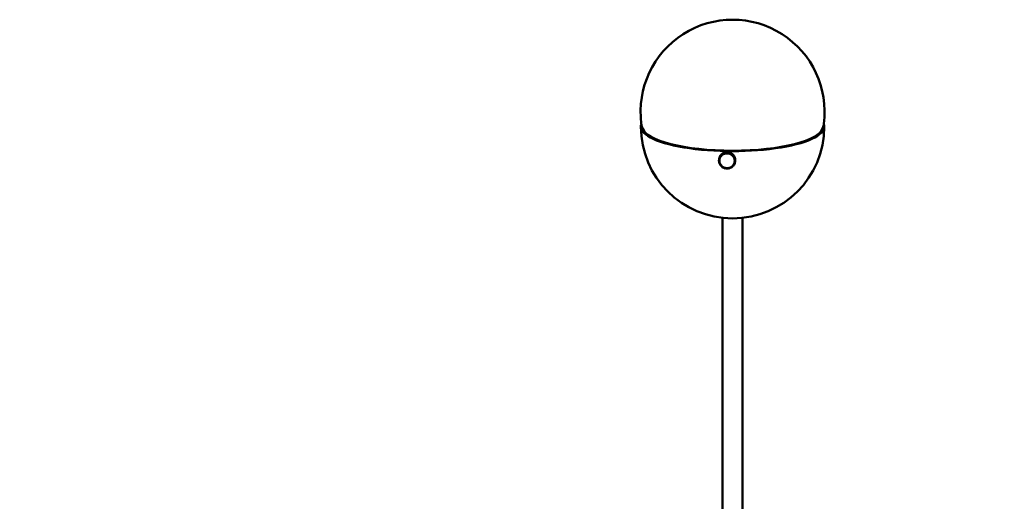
# Model space of a CAD drawing. Header units: millimetres. Extents: x 584 to 3241, y 318 to 2270.
# Tile 11 of 21: x 644 to 1286, y 1956 to 2270. Entities that reach past the tile are written whole.
import ezdxf

# ---------------------------------------------------------------- set-up
doc = ezdxf.new("R2010")
doc.units = ezdxf.units.MM
doc.header["$LTSCALE"] = 12
doc.layers.add('Widoczne (ISO)', color=7, linetype='Continuous', lineweight=50)
doc.layers.add('Wymiar (ISO)', color=7, linetype='Continuous', lineweight=18)
doc.styles.add('Tekst notatki (ISO)', font='tahoma.ttf')
doc.dimstyles.new('Domyślne (ISO)', dxfattribs={"dimscale": 12, "dimtxt": 3, "dimasz": 3, "dimexe": 3.175, "dimexo": 0, "dimgap": 0.762, "dimtad": 1, "dimdec": 1, "dimlfac": 0.03937, "dimrnd": 1e-08, "dimzin": 0, "dimdsep": 46, "dimtxsty": 'Tekst notatki (ISO)', "dimblk": 'Filled-1', "dimcen": 0.09, "dimdle": 10, "dimse1": 1, "dimse2": 1, "dimclrd": 256, "dimclre": 256, "dimclrt": 256, "dimadec": 0, "dimazin": 0, "dimtfac": 1, "dimtmove": 0, "dimatfit": 3, "dimfxl": 1, "dimtolj": 1, "dimlwd": 15, "dimlwe": 15, "dimarcsym": 0})

# ---------------------------------------------------------------- blocks, each defined once
blk = doc.blocks.new('Filled-1')
at = {"color": 0}
for p, q in [((0, 0), (-1, 0.25)), ((-1, 0.25), (-1, -0.25)), ((-1, 0), (0, 0)), ((-1, -0.25), (0, 0))]:
    blk.add_line(p, q, dxfattribs=at)
at = {"color": 0, "flags": 128}
blk.add_lwpolyline([(-1, -0.25), (0, 0), (-1, 0.25), (-1, -0.25)], dxfattribs=at)
at = {"color": 0}
blk.add_solid([(-1, -0.25), (0, 0), (-1, 0.25), (-1, -0.25)], dxfattribs=at)
blk = doc.blocks.new('*D5')
at = {"layer": 'Defpoints', "color": 0, "transparency": 16777216}
for p in [(1108.53, 2269.8), (1907.85, 2269.8), (643.9, 1346.13)]:
    blk.add_point(p, dxfattribs=at)
at = {"layer": 'Wymiar (ISO)', "lineweight": 15, "transparency": 16777216}
blk.add_line((1907.85, 1382.13), (1907.85, 2233.8), dxfattribs=at)
at = {"layer": 'Wymiar (ISO)', "lineweight": 15, "transparency": 16777216, "xscale": 36, "yscale": 36, "zscale": 36}
for p, rotation in [((1907.85, 2269.8), 90), ((1907.85, 1346.13), 270)]:
    blk.add_blockref('Filled-1', p, dxfattribs=dict(at, rotation=rotation))
at = {"layer": 'Wymiar (ISO)', "lineweight": 18, "transparency": 16777216, "insert": (1800.51, 1720.45), "char_height": 36, "attachment_point": 1, "rotation": 90, "style": 'Tekst notatki (ISO)'}
blk.add_mtext('\\A1;36.4\\P924 mm', dxfattribs=at)

msp = doc.modelspace()

# ---------------------------------------------------------------- linework, layer by layer
at = {"layer": 'Widoczne (ISO)'}
for p, q in [((1051.27, 2196.66), (1050.14, 2198.73)), ((1165.8, 2196.66), (1166.93, 2198.73)), ((1101.11, 2181.91), (1100.79, 2181.54)), ((1100.99, 2181.38), (1101.11, 2181.91)), ((1101.14, 2181.94), (1101.02, 2181.41)), ((1101.13, 2181.89), (1101.11, 2181.91)), ((1101.49, 2182.28), (1101.14, 2181.94)), ((1101.38, 2181.75), (1101.49, 2182.28)), ((1101.53, 2182.31), (1101.41, 2181.78)), ((1101.41, 2181.78), (1101.8, 2182.07)), ((1101.52, 2182.25), (1101.49, 2182.28)), ((1101.92, 2182.61), (1101.53, 2182.31)), ((1101.76, 2181.74), (1101.96, 2181.88)), ((1101.8, 2182.07), (1101.92, 2182.61)), ((1101.96, 2181.88), (1101.8, 2182.07)), ((1101.96, 2182.63), (1101.84, 2182.1)), ((1101.84, 2182.1), (1102.26, 2182.36)), ((1101.98, 2181.9), (1101.84, 2182.1)), ((1101.95, 2182.57), (1101.92, 2182.61)), ((1102.38, 2182.89), (1101.96, 2182.63)), ((1101.96, 2181.88), (1101.96, 2181.92)), ((1101.98, 2181.9), (1102.19, 2182.02)), ((1102.19, 2182.02), (1102.4, 2182.15)), ((1102.26, 2182.36), (1102.38, 2182.89)), ((1102.4, 2182.15), (1102.26, 2182.36)), ((1102.42, 2182.91), (1102.3, 2182.38)), ((1102.3, 2182.38), (1102.75, 2182.59)), ((1102.42, 2182.16), (1102.3, 2182.38)), ((1102.41, 2182.85), (1102.38, 2182.89)), ((1102.4, 2182.15), (1102.4, 2182.19)), ((1102.87, 2183.12), (1102.42, 2182.91)), ((1102.42, 2182.16), (1102.64, 2182.27)), ((1102.64, 2182.27), (1102.86, 2182.37)), ((1102.75, 2182.59), (1102.87, 2183.12)), ((1102.86, 2182.37), (1102.75, 2182.59)), ((1102.91, 2183.14), (1102.79, 2182.61)), ((1102.79, 2182.61), (1103.26, 2182.78)), ((1102.88, 2182.38), (1102.79, 2182.61)), ((1102.86, 2182.37), (1102.87, 2182.42)), ((1102.9, 2183.07), (1102.87, 2183.12)), ((1102.88, 2182.38), (1103.12, 2182.47)), ((1103.38, 2183.31), (1102.91, 2183.14)), ((1103.12, 2182.47), (1103.35, 2182.55)), ((1103.26, 2182.78), (1103.38, 2183.31)), ((1103.35, 2182.55), (1103.26, 2182.78)), ((1103.43, 2183.32), (1103.31, 2182.79)), ((1103.31, 2182.79), (1103.79, 2182.91)), ((1103.37, 2182.56), (1103.31, 2182.79)), ((1103.35, 2182.55), (1103.36, 2182.6)), ((1103.37, 2182.56), (1103.61, 2182.61)), ((1103.41, 2183.24), (1103.38, 2183.31)), ((1103.91, 2183.44), (1103.43, 2183.32)), ((1103.61, 2182.61), (1103.86, 2182.67)), ((1103.79, 2182.91), (1103.91, 2183.44)), ((1103.86, 2182.67), (1103.79, 2182.91)), ((1103.96, 2183.45), (1103.84, 2182.92)), ((1103.84, 2182.92), (1104.33, 2182.98)), ((1103.88, 2182.68), (1103.84, 2182.92)), ((1103.86, 2182.67), (1103.87, 2182.74)), ((1103.88, 2182.68), (1104.13, 2182.71)), ((1103.93, 2183.34), (1103.91, 2183.44)), ((1104.45, 2183.51), (1103.96, 2183.45)), ((1104.13, 2182.71), (1104.37, 2182.74)), ((1104.33, 2182.98), (1104.45, 2183.51)), ((1104.37, 2182.74), (1104.33, 2182.98)), ((1104.37, 2182.74), (1104.39, 2182.83)), ((1104.5, 2183.52), (1104.38, 2182.99)), ((1104.38, 2182.99), (1104.88, 2183)), ((1104.4, 2182.75), (1104.38, 2182.99)), ((1104.4, 2182.75), (1104.64, 2182.75)), ((1104.47, 2183.39), (1104.45, 2183.51)), ((1105, 2183.54), (1104.5, 2183.52)), ((1104.64, 2182.75), (1104.89, 2182.76)), ((1104.88, 2183), (1105, 2183.54)), ((1104.89, 2182.76), (1104.88, 2183)), ((1104.89, 2182.76), (1104.93, 2182.91)), ((1104.92, 2182.76), (1104.93, 2183)), ((1104.92, 2182.76), (1105.17, 2182.75)), ((1105.05, 2183.53), (1104.93, 2183)), ((1104.93, 2183), (1105.43, 2182.97)), ((1105.01, 2183.35), (1105, 2183.54)), ((1105.55, 2183.5), (1105.05, 2183.53)), ((1105.17, 2182.75), (1105.42, 2182.73)), ((1105.42, 2182.73), (1105.53, 2183.26)), ((1105.42, 2182.73), (1105.43, 2182.97)), ((1105.43, 2182.97), (1105.55, 2183.5)), ((1105.44, 2182.73), (1105.48, 2182.96)), ((1105.44, 2182.73), (1105.69, 2182.68)), ((1105.6, 2183.5), (1105.48, 2182.96)), ((1105.48, 2182.96), (1105.97, 2182.88)), ((1105.53, 2183.26), (1105.55, 2183.5)), ((1106.09, 2183.41), (1105.6, 2183.5)), ((1105.69, 2182.68), (1105.93, 2182.64)), ((1105.93, 2182.64), (1106.05, 2183.17)), ((1105.93, 2182.64), (1105.97, 2182.88)), ((1106.07, 2183.17), (1105.96, 2182.64)), ((1105.96, 2182.64), (1106.02, 2182.87)), ((1105.96, 2182.64), (1106.2, 2182.57)), ((1105.97, 2182.88), (1106.09, 2183.41)), ((1106.14, 2183.4), (1106.02, 2182.87)), ((1106.02, 2182.87), (1106.5, 2182.74)), ((1106.05, 2183.17), (1106.09, 2183.41)), ((1106.07, 2183.17), (1106.14, 2183.4)), ((1106.62, 2183.27), (1106.14, 2183.4)), ((1106.2, 2182.57), (1106.44, 2182.5)), ((1106.44, 2182.5), (1106.5, 2182.74)), ((1106.58, 2183.03), (1106.46, 2182.5)), ((1106.46, 2182.5), (1106.55, 2182.72)), ((1106.46, 2182.5), (1106.69, 2182.41)), ((1106.5, 2182.74), (1106.62, 2183.27)), ((1106.67, 2183.25), (1106.55, 2182.72)), ((1106.55, 2182.72), (1107.02, 2182.54)), ((1106.58, 2183.03), (1106.67, 2183.25)), ((1107.13, 2183.07), (1106.67, 2183.25)), ((1106.69, 2182.41), (1106.93, 2182.32)), ((1106.93, 2182.32), (1107.02, 2182.54)), ((1106.95, 2182.31), (1107.06, 2182.52)), ((1106.98, 2182.45), (1106.95, 2182.31)), ((1106.95, 2182.31), (1107.17, 2182.19)), ((1107.02, 2182.54), (1107.13, 2183.07)), ((1107.18, 2183.05), (1107.06, 2182.52)), ((1107.06, 2182.52), (1107.51, 2182.29)), ((1107.09, 2182.89), (1107.18, 2183.05)), ((1107.17, 2182.19), (1107.39, 2182.08)), ((1107.63, 2182.82), (1107.18, 2183.05)), ((1107.39, 2182.08), (1107.51, 2182.29)), ((1107.41, 2182.07), (1107.55, 2182.27)), ((1107.43, 2182.15), (1107.41, 2182.07)), ((1107.41, 2182.07), (1107.62, 2181.93)), ((1107.51, 2182.29), (1107.63, 2182.82)), ((1107.67, 2182.8), (1107.55, 2182.27)), ((1107.55, 2182.27), (1107.97, 2182)), ((1107.6, 2182.69), (1107.67, 2182.8)), ((1107.62, 2181.93), (1107.83, 2181.8)), ((1108.09, 2182.53), (1107.67, 2182.8)), ((1107.83, 2181.8), (1107.97, 2182)), ((1107.85, 2181.78), (1108.01, 2181.97)), ((1107.87, 2181.85), (1107.85, 2181.78)), ((1107.97, 2182), (1108.09, 2182.53)), ((1108.13, 2182.5), (1108.01, 2181.97)), ((1108.01, 2181.97), (1108.4, 2181.66)), ((1108.06, 2182.43), (1108.13, 2182.5)), ((1108.51, 2182.19), (1108.13, 2182.5)), ((1108.4, 2181.66), (1108.51, 2182.19)), ((1108.55, 2182.16), (1108.43, 2181.63)), ((1108.5, 2182.11), (1108.55, 2182.16)), ((1108.9, 2181.81), (1108.55, 2182.16)), ((1099.65, 2178.05), (1099.68, 2178.53)), ((1099.9, 2178.03), (1099.65, 2178.05)), ((1099.65, 2178), (1099.66, 2178.05)), ((1099.9, 2178.01), (1099.65, 2178)), ((1099.68, 2177.52), (1099.65, 2178)), ((1099.68, 2178.53), (1099.69, 2178.58)), ((1099.93, 2178.51), (1099.68, 2178.53)), ((1099.93, 2177.53), (1099.68, 2177.52)), ((1099.68, 2177.47), (1099.69, 2177.52)), ((1099.93, 2177.51), (1099.68, 2177.47)), ((1099.76, 2176.99), (1099.68, 2177.47)), ((1099.69, 2178.58), (1099.76, 2179.05)), ((1099.93, 2178.54), (1099.69, 2178.58)), ((1099.76, 2179.05), (1099.88, 2179.59)), ((1100.01, 2179.01), (1099.76, 2179.05)), ((1100.01, 2177.03), (1099.76, 2176.99)), ((1099.89, 2179.63), (1099.77, 2179.1)), ((1099.77, 2179.1), (1099.9, 2179.56)), ((1100.02, 2179.03), (1099.77, 2179.1)), ((1100.01, 2177.01), (1099.77, 2176.95)), ((1099.77, 2176.95), (1099.78, 2177)), ((1099.9, 2176.48), (1099.77, 2176.95)), ((1099.88, 2179.59), (1099.88, 2179.59)), ((1100.02, 2180.1), (1099.89, 2179.63)), ((1099.9, 2179.56), (1100.02, 2180.1)), ((1100.15, 2179.5), (1099.9, 2179.56)), ((1099.9, 2178.03), (1099.92, 2178.27)), ((1099.91, 2178.06), (1099.9, 2178.03)), ((1099.9, 2178.01), (1099.91, 2178.04)), ((1099.92, 2177.77), (1099.9, 2178.01)), ((1100.14, 2176.54), (1099.9, 2176.48)), ((1100.04, 2180.14), (1099.92, 2179.61)), ((1099.92, 2179.61), (1100.1, 2180.06)), ((1100.15, 2179.52), (1099.92, 2179.61)), ((1099.92, 2178.27), (1099.93, 2178.51)), ((1099.93, 2177.53), (1099.92, 2177.77)), ((1100.15, 2176.52), (1099.92, 2176.43)), ((1099.92, 2176.43), (1099.93, 2176.49)), ((1100.09, 2175.98), (1099.92, 2176.43)), ((1099.93, 2178.54), (1099.97, 2178.77)), ((1099.95, 2178.6), (1099.93, 2178.54)), ((1099.93, 2178.51), (1099.94, 2178.57)), ((1099.93, 2177.55), (1099.93, 2177.53)), ((1099.93, 2177.51), (1099.93, 2177.52)), ((1099.97, 2177.27), (1099.93, 2177.51)), ((1099.97, 2178.77), (1100.01, 2179.01)), ((1100.01, 2177.03), (1099.97, 2177.27)), ((1100.01, 2179.01), (1100.02, 2179.03)), ((1100.01, 2177.04), (1100.01, 2177.03)), ((1100.01, 2177.01), (1100.02, 2177.02)), ((1100.08, 2176.77), (1100.01, 2177.01)), ((1100.03, 2180.1), (1100.02, 2180.1)), ((1100.02, 2179.03), (1100.08, 2179.27)), ((1100.02, 2179.02), (1100.05, 2179.14)), ((1100.22, 2180.59), (1100.04, 2180.14)), ((1100.08, 2179.27), (1100.15, 2179.5)), ((1100.14, 2176.54), (1100.08, 2176.77)), ((1100.33, 2176.06), (1100.09, 2175.98)), ((1100.1, 2180.06), (1100.22, 2180.59)), ((1100.33, 2179.97), (1100.1, 2180.06)), ((1100.34, 2176.04), (1100.11, 2175.94)), ((1100.11, 2175.94), (1100.13, 2175.99)), ((1100.34, 2175.5), (1100.11, 2175.94)), ((1100.24, 2180.63), (1100.12, 2180.1)), ((1100.12, 2180.1), (1100.35, 2180.53)), ((1100.34, 2179.99), (1100.12, 2180.1)), ((1100.14, 2176.55), (1100.14, 2176.54)), ((1100.15, 2179.52), (1100.24, 2179.74)), ((1100.15, 2179.5), (1100.15, 2179.52)), ((1100.15, 2176.52), (1100.15, 2176.53)), ((1100.24, 2176.29), (1100.15, 2176.52)), ((1100.23, 2180.59), (1100.22, 2180.59)), ((1100.46, 2181.06), (1100.24, 2180.63)), ((1100.24, 2179.74), (1100.33, 2179.97)), ((1100.33, 2176.06), (1100.24, 2176.29)), ((1100.33, 2179.97), (1100.34, 2179.99)), ((1100.33, 2176.07), (1100.33, 2176.06)), ((1100.34, 2179.99), (1100.46, 2180.2)), ((1100.34, 2176.04), (1100.34, 2176.05)), ((1100.45, 2175.82), (1100.34, 2176.04)), ((1100.56, 2175.61), (1100.34, 2175.5)), ((1100.35, 2180.53), (1100.46, 2181.06)), ((1100.57, 2180.41), (1100.35, 2180.53)), ((1100.49, 2181.1), (1100.37, 2180.57)), ((1100.37, 2180.57), (1100.64, 2180.97)), ((1100.58, 2180.43), (1100.37, 2180.57)), ((1100.58, 2175.59), (1100.37, 2175.46)), ((1100.37, 2175.46), (1100.38, 2175.52)), ((1100.64, 2175.05), (1100.37, 2175.46)), ((1100.56, 2175.61), (1100.45, 2175.82)), ((1100.48, 2181.05), (1100.46, 2181.06)), ((1100.46, 2180.2), (1100.57, 2180.41)), ((1100.76, 2181.5), (1100.49, 2181.1)), ((1100.57, 2175.62), (1100.56, 2175.61)), ((1100.57, 2180.41), (1100.57, 2180.44)), ((1100.58, 2180.43), (1100.72, 2180.63)), ((1100.58, 2175.59), (1100.58, 2175.6)), ((1100.71, 2175.38), (1100.58, 2175.59)), ((1100.64, 2180.97), (1100.76, 2181.5)), ((1100.85, 2180.83), (1100.64, 2180.97)), ((1100.79, 2181.54), (1100.67, 2181.01)), ((1100.67, 2181.01), (1100.99, 2181.38)), ((1100.87, 2180.85), (1100.67, 2181.01)), ((1100.72, 2180.63), (1100.85, 2180.83)), ((1100.78, 2181.49), (1100.76, 2181.5)), ((1100.85, 2180.83), (1100.86, 2180.86)), ((1100.87, 2180.85), (1101.02, 2181.04)), ((1101.18, 2181.22), (1100.99, 2181.38)), ((1101.02, 2181.41), (1101.38, 2181.75)), ((1101.2, 2181.24), (1101.02, 2181.41)), ((1101.02, 2181.04), (1101.18, 2181.22)), ((1101.18, 2181.22), (1101.19, 2181.25)), ((1101.2, 2181.24), (1101.37, 2181.4)), ((1101.37, 2181.4), (1101.55, 2181.57)), ((1101.55, 2181.57), (1101.38, 2181.75)), ((1101.57, 2181.59), (1101.41, 2181.78)), ((1101.55, 2181.57), (1101.56, 2181.6)), ((1101.57, 2181.59), (1101.76, 2181.74)), ((1107.85, 2181.78), (1108.05, 2181.63)), ((1108.05, 2181.63), (1108.24, 2181.47)), ((1108.24, 2181.47), (1108.4, 2181.66)), ((1108.26, 2181.46), (1108.43, 2181.63)), ((1108.27, 2181.51), (1108.26, 2181.46)), ((1108.26, 2181.46), (1108.43, 2181.29)), ((1108.43, 2181.63), (1108.79, 2181.28)), ((1108.43, 2181.29), (1108.61, 2181.11)), ((1108.61, 2181.11), (1108.79, 2181.28)), ((1108.63, 2181.09), (1108.82, 2181.24)), ((1108.64, 2181.14), (1108.63, 2181.09)), ((1108.63, 2181.09), (1108.78, 2180.9)), ((1108.78, 2180.9), (1108.94, 2180.71)), ((1108.79, 2181.28), (1108.9, 2181.81)), ((1108.94, 2181.78), (1108.82, 2181.24)), ((1108.82, 2181.24), (1109.13, 2180.86)), ((1108.89, 2181.74), (1108.94, 2181.78)), ((1109.25, 2181.4), (1108.94, 2181.78)), ((1108.94, 2180.71), (1109.13, 2180.86)), ((1108.95, 2180.7), (1109.16, 2180.82)), ((1108.96, 2180.73), (1108.95, 2180.7)), ((1108.95, 2180.7), (1109.09, 2180.49)), ((1109.22, 2175.44), (1109.08, 2175.24)), ((1109.09, 2180.49), (1109.23, 2180.29)), ((1109.13, 2180.86), (1109.25, 2181.4)), ((1109.28, 2181.36), (1109.16, 2180.82)), ((1109.16, 2180.82), (1109.43, 2180.41)), ((1109.22, 2175.46), (1109.22, 2175.44)), ((1109.22, 2175.44), (1109.43, 2175.31)), ((1109.23, 2180.29), (1109.43, 2180.41)), ((1109.34, 2175.67), (1109.23, 2175.46)), ((1109.23, 2175.46), (1109.24, 2175.48)), ((1109.23, 2175.46), (1109.45, 2175.35)), ((1109.24, 2181.33), (1109.28, 2181.36)), ((1109.24, 2180.27), (1109.46, 2180.37)), ((1109.24, 2180.3), (1109.24, 2180.27)), ((1109.24, 2180.27), (1109.35, 2180.05)), ((1109.55, 2180.95), (1109.28, 2181.36)), ((1109.46, 2175.89), (1109.34, 2175.67)), ((1109.35, 2180.05), (1109.46, 2179.83)), ((1109.43, 2180.41), (1109.55, 2180.95)), ((1109.68, 2175.77), (1109.45, 2175.35)), ((1109.58, 2180.9), (1109.46, 2180.37)), ((1109.46, 2180.37), (1109.69, 2179.94)), ((1109.46, 2179.83), (1109.69, 2179.94)), ((1109.46, 2175.92), (1109.46, 2175.89)), ((1109.46, 2175.89), (1109.68, 2175.77)), ((1109.47, 2179.81), (1109.71, 2179.89)), ((1109.48, 2179.84), (1109.47, 2179.81)), ((1109.47, 2179.81), (1109.56, 2179.59)), ((1109.56, 2176.13), (1109.47, 2175.91)), ((1109.47, 2175.91), (1109.47, 2175.94)), ((1109.47, 2175.91), (1109.7, 2175.82)), ((1109.54, 2180.89), (1109.58, 2180.9)), ((1109.56, 2179.59), (1109.65, 2179.36)), ((1109.65, 2176.36), (1109.56, 2176.13)), ((1109.8, 2180.47), (1109.58, 2180.9)), ((1109.65, 2179.36), (1109.88, 2179.44)), ((1109.72, 2176.61), (1109.65, 2176.38)), ((1109.65, 2176.38), (1109.67, 2176.44)), ((1109.66, 2176.41), (1109.65, 2176.36)), ((1109.65, 2176.38), (1109.9, 2176.31)), ((1109.65, 2176.36), (1109.88, 2176.27)), ((1109.66, 2179.34), (1109.9, 2179.4)), ((1109.66, 2179.36), (1109.66, 2179.34)), ((1109.66, 2179.34), (1109.72, 2179.1)), ((1109.69, 2175.82), (1109.68, 2175.77)), ((1109.69, 2179.94), (1109.8, 2180.47)), ((1109.88, 2176.27), (1109.7, 2175.82)), ((1109.82, 2180.43), (1109.71, 2179.89)), ((1109.71, 2179.89), (1109.88, 2179.44)), ((1109.72, 2179.1), (1109.79, 2178.87)), ((1109.78, 2176.84), (1109.72, 2176.61)), ((1109.78, 2176.86), (1109.81, 2176.98)), ((1109.79, 2176.86), (1109.78, 2176.84)), ((1109.78, 2176.84), (1110.03, 2176.77)), ((1109.79, 2180.42), (1109.82, 2180.43)), ((1109.79, 2178.87), (1110.03, 2178.93)), ((1109.79, 2178.85), (1110.04, 2178.88)), ((1109.8, 2178.87), (1109.79, 2178.85)), ((1109.79, 2178.85), (1109.83, 2178.61)), ((1109.83, 2177.1), (1109.79, 2176.86)), ((1109.79, 2176.86), (1110.04, 2176.82)), ((1110, 2179.97), (1109.82, 2180.43)), ((1109.83, 2178.61), (1109.87, 2178.37)), ((1109.87, 2177.34), (1109.83, 2177.1)), ((1109.87, 2178.37), (1110.12, 2178.4)), ((1109.88, 2178.37), (1109.87, 2178.35)), ((1109.87, 2178.35), (1109.88, 2178.11)), ((1109.87, 2178.35), (1110.12, 2178.35)), ((1109.88, 2177.6), (1109.87, 2177.36)), ((1109.87, 2177.36), (1109.87, 2177.34)), ((1109.87, 2177.36), (1110.12, 2177.34)), ((1109.87, 2177.34), (1110.11, 2177.3)), ((1109.88, 2179.44), (1110, 2179.97)), ((1109.88, 2178.11), (1109.9, 2177.86)), ((1109.9, 2177.84), (1109.88, 2177.6)), ((1109.89, 2176.31), (1109.88, 2176.27)), ((1110.02, 2179.93), (1109.9, 2179.4)), ((1109.9, 2179.4), (1110.03, 2178.93)), ((1109.9, 2177.86), (1110.15, 2177.87)), ((1109.9, 2177.86), (1109.9, 2177.84)), ((1109.9, 2177.84), (1110.15, 2177.82)), ((1110.03, 2176.77), (1109.9, 2176.31)), ((1109.99, 2179.92), (1110.02, 2179.93)), ((1110.15, 2179.46), (1110.02, 2179.93)), ((1110.03, 2178.93), (1110.15, 2179.46)), ((1110.04, 2176.82), (1110.03, 2176.77)), ((1110.16, 2179.41), (1110.04, 2178.88)), ((1110.04, 2178.88), (1110.12, 2178.4)), ((1110.04, 2176.82), (1110.15, 2177.35)), ((1110.11, 2177.3), (1110.04, 2176.82)), ((1110.23, 2177.83), (1110.11, 2177.3)), ((1110.12, 2178.4), (1110.23, 2178.94)), ((1110.24, 2178.89), (1110.12, 2178.35)), ((1110.12, 2178.35), (1110.15, 2177.87)), ((1110.12, 2177.34), (1110.24, 2177.88)), ((1110.15, 2177.82), (1110.12, 2177.34)), ((1110.13, 2179.41), (1110.16, 2179.41)), ((1110.15, 2177.87), (1110.26, 2178.41)), ((1110.26, 2178.36), (1110.15, 2177.82)), ((1110.15, 2177.35), (1110.23, 2177.83)), ((1110.23, 2178.94), (1110.16, 2179.41)), ((1110.22, 2178.89), (1110.24, 2178.89)), ((1110.23, 2177.83), (1110.23, 2177.83)), ((1110.26, 2178.41), (1110.24, 2178.89)), ((1110.24, 2177.88), (1110.26, 2178.36)), ((1110.25, 2178.36), (1110.26, 2178.36)), ((1100.85, 2175.18), (1100.64, 2175.05)), ((1100.86, 2175.16), (1100.67, 2175.01)), ((1100.67, 2175.01), (1100.68, 2175.08)), ((1100.98, 2174.63), (1100.67, 2175.01)), ((1100.85, 2175.18), (1100.71, 2175.38)), ((1100.85, 2175.19), (1100.85, 2175.18)), ((1100.86, 2175.16), (1100.86, 2175.17)), ((1101.02, 2174.97), (1100.86, 2175.16)), ((1101.17, 2174.78), (1100.98, 2174.63)), ((1101.19, 2174.76), (1101.01, 2174.6)), ((1101.01, 2174.6), (1101.03, 2174.67)), ((1101.37, 2174.25), (1101.01, 2174.6)), ((1101.17, 2174.78), (1101.02, 2174.97)), ((1101.18, 2174.79), (1101.17, 2174.78)), ((1101.19, 2174.76), (1101.19, 2174.77)), ((1101.37, 2174.59), (1101.19, 2174.76)), ((1101.54, 2174.42), (1101.37, 2174.59)), ((1101.54, 2174.42), (1101.37, 2174.25)), ((1101.56, 2174.4), (1101.4, 2174.22)), ((1101.4, 2174.22), (1101.42, 2174.3)), ((1101.79, 2173.91), (1101.4, 2174.22)), ((1101.54, 2174.42), (1101.54, 2174.42)), ((1101.56, 2174.4), (1101.56, 2174.41)), ((1101.75, 2174.25), (1101.56, 2174.4)), ((1101.95, 2174.09), (1101.75, 2174.25)), ((1101.95, 2174.09), (1101.79, 2173.91)), ((1101.97, 2174.08), (1101.83, 2173.88)), ((1101.83, 2173.88), (1101.85, 2173.98)), ((1102.25, 2173.61), (1101.83, 2173.88)), ((1101.95, 2174.1), (1101.95, 2174.09)), ((1101.97, 2174.08), (1101.97, 2174.08)), ((1102.18, 2173.94), (1101.97, 2174.08)), ((1102.39, 2173.81), (1102.18, 2173.94)), ((1102.39, 2173.81), (1102.25, 2173.61)), ((1102.41, 2173.8), (1102.29, 2173.58)), ((1102.29, 2173.58), (1102.32, 2173.71)), ((1102.74, 2173.36), (1102.29, 2173.58)), ((1102.39, 2173.81), (1102.39, 2173.81)), ((1102.41, 2173.8), (1102.41, 2173.8)), ((1102.63, 2173.68), (1102.41, 2173.8)), ((1102.85, 2173.57), (1102.63, 2173.68)), ((1102.85, 2173.57), (1102.74, 2173.36)), ((1102.87, 2173.56), (1102.78, 2173.34)), ((1102.78, 2173.34), (1102.82, 2173.52)), ((1103.25, 2173.16), (1102.78, 2173.34)), ((1102.85, 2173.57), (1102.85, 2173.57)), ((1102.87, 2173.56), (1102.87, 2173.57)), ((1103.11, 2173.47), (1102.87, 2173.56)), ((1103.34, 2173.38), (1103.11, 2173.47)), ((1103.34, 2173.38), (1103.25, 2173.16)), ((1103.3, 2173.14), (1103.35, 2173.38)), ((1103.36, 2173.37), (1103.3, 2173.14)), ((1103.78, 2173.01), (1103.3, 2173.14)), ((1103.34, 2173.38), (1103.34, 2173.38)), ((1103.36, 2173.37), (1103.36, 2173.38)), ((1103.6, 2173.3), (1103.36, 2173.37)), ((1103.84, 2173.24), (1103.6, 2173.3)), ((1103.84, 2173.24), (1103.78, 2173.01)), ((1103.87, 2173.23), (1103.83, 2173)), ((1104.32, 2172.91), (1103.83, 2173)), ((1103.84, 2173.24), (1103.84, 2173.24)), ((1103.87, 2173.23), (1103.87, 2173.24)), ((1104.11, 2173.19), (1103.87, 2173.23)), ((1104.36, 2173.15), (1104.11, 2173.19)), ((1104.36, 2173.15), (1104.32, 2172.91)), ((1104.37, 2173.15), (1104.32, 2172.91)), ((1104.36, 2173.16), (1104.36, 2173.15)), ((1104.38, 2173.15), (1104.37, 2172.91)), ((1104.87, 2172.87), (1104.37, 2172.91)), ((1104.38, 2173.15), (1104.39, 2173.15)), ((1104.63, 2173.13), (1104.38, 2173.15)), ((1104.88, 2173.11), (1104.63, 2173.13)), ((1104.88, 2173.11), (1104.87, 2172.87)), ((1104.91, 2173.06), (1104.87, 2172.87)), ((1104.88, 2173.12), (1104.88, 2173.11)), ((1104.91, 2173.11), (1104.91, 2173.12)), ((1105.16, 2173.12), (1104.91, 2173.11)), ((1104.91, 2173.11), (1104.92, 2172.87)), ((1105.42, 2172.89), (1104.92, 2172.87)), ((1105.4, 2173.13), (1105.16, 2173.12)), ((1105.41, 2173.14), (1105.4, 2173.13)), ((1105.4, 2173.13), (1105.42, 2172.89)), ((1105.45, 2173.02), (1105.42, 2172.89)), ((1105.68, 2173.16), (1105.43, 2173.13)), ((1105.43, 2173.13), (1105.43, 2173.14)), ((1105.43, 2173.13), (1105.47, 2172.89)), ((1105.96, 2172.96), (1105.47, 2172.89)), ((1105.92, 2173.2), (1105.68, 2173.16)), ((1105.92, 2173.2), (1105.92, 2173.2)), ((1105.92, 2173.2), (1105.96, 2172.96)), ((1106.19, 2173.26), (1105.95, 2173.2)), ((1105.95, 2173.2), (1105.95, 2173.21)), ((1105.95, 2173.2), (1106.01, 2172.97)), ((1105.98, 2173.06), (1105.96, 2172.96)), ((1106.49, 2173.09), (1106.01, 2172.97)), ((1106.43, 2173.32), (1106.19, 2173.26)), ((1106.43, 2173.33), (1106.43, 2173.32)), ((1106.43, 2173.32), (1106.49, 2173.09)), ((1106.68, 2173.41), (1106.45, 2173.33)), ((1106.45, 2173.33), (1106.45, 2173.33)), ((1106.45, 2173.33), (1106.54, 2173.1)), ((1106.51, 2173.17), (1106.49, 2173.09)), ((1107.01, 2173.26), (1106.54, 2173.1)), ((1106.92, 2173.49), (1106.68, 2173.41)), ((1106.92, 2173.5), (1106.92, 2173.49)), ((1106.92, 2173.49), (1107.01, 2173.26)), ((1107.16, 2173.61), (1106.94, 2173.5)), ((1106.94, 2173.5), (1106.94, 2173.51)), ((1106.94, 2173.5), (1107.05, 2173.28)), ((1107.02, 2173.34), (1107.01, 2173.26)), ((1107.5, 2173.49), (1107.05, 2173.28)), ((1107.38, 2173.71), (1107.16, 2173.61)), ((1107.39, 2173.72), (1107.38, 2173.71)), ((1107.38, 2173.71), (1107.5, 2173.49)), ((1107.61, 2173.85), (1107.4, 2173.72)), ((1107.4, 2173.72), (1107.41, 2173.73)), ((1107.4, 2173.72), (1107.54, 2173.52)), ((1107.51, 2173.56), (1107.5, 2173.49)), ((1107.96, 2173.77), (1107.54, 2173.52)), ((1107.82, 2173.98), (1107.61, 2173.85)), ((1107.82, 2173.99), (1107.82, 2173.98)), ((1107.82, 2173.98), (1107.96, 2173.77)), ((1108.04, 2174.14), (1107.84, 2173.99)), ((1107.84, 2173.99), (1107.84, 2174)), ((1107.84, 2173.99), (1108, 2173.8)), ((1107.97, 2173.83), (1107.96, 2173.77)), ((1108.39, 2174.1), (1108, 2173.8)), ((1108.23, 2174.29), (1108.04, 2174.14)), ((1108.23, 2174.3), (1108.23, 2174.29)), ((1108.23, 2174.29), (1108.39, 2174.1)), ((1108.43, 2174.47), (1108.25, 2174.3)), ((1108.25, 2174.3), (1108.25, 2174.31)), ((1108.25, 2174.3), (1108.42, 2174.13)), ((1108.4, 2174.15), (1108.39, 2174.1)), ((1108.78, 2174.46), (1108.42, 2174.13)), ((1108.6, 2174.64), (1108.43, 2174.47)), ((1108.6, 2174.65), (1108.6, 2174.64)), ((1108.6, 2174.64), (1108.78, 2174.46)), ((1108.78, 2174.84), (1108.62, 2174.65)), ((1108.62, 2174.65), (1108.62, 2174.67)), ((1108.62, 2174.65), (1108.81, 2174.5)), ((1108.93, 2175.02), (1108.78, 2174.84)), ((1108.79, 2174.52), (1108.78, 2174.46)), ((1109.13, 2174.87), (1108.81, 2174.5)), ((1108.94, 2175.04), (1108.93, 2175.02)), ((1108.93, 2175.02), (1109.13, 2174.87)), ((1109.08, 2175.24), (1108.95, 2175.04)), ((1108.95, 2175.04), (1108.95, 2175.06)), ((1108.95, 2175.04), (1109.16, 2174.91)), ((1109.14, 2174.92), (1109.13, 2174.87)), ((1109.43, 2175.31), (1109.16, 2174.91)), ((1109.44, 2175.36), (1109.43, 2175.31)), ((1102.03, 1853.64), (1102.03, 2140.76)), ((1115.03, 1853.64), (1115.03, 2140.76))]:
    msp.add_line(p, q, dxfattribs=at)
for centre, radius, start, end in [((1108.53, 2209.8), 60, 352.60674, 187.39326), ((1108.53, 2200.16), 59.75, 180, 0)]:
    msp.add_arc(centre, radius, start, end, dxfattribs=at)
for centre, major_axis, ratio, start_param, end_param in [((1108.53, 2200.16), (-59.75, 0), 0.266667, 6.183326, 9.524638), ((1108.53, 2200.16), (58.75, 0), 0.266667, 3.201838, 6.22294), ((1104.9, 2177.94), (4.88, -1.08), 0.962118, 2.355171, 2.459891), ((1104.9, 2177.94), (4.88, -1.08), 0.962118, 2.250452, 2.355171), ((1104.9, 2177.94), (4.88, -1.08), 0.962118, 2.145732, 2.250452), ((1104.9, 2177.94), (4.88, -1.08), 0.962118, 2.041012, 2.145732), ((1104.9, 2177.94), (4.88, -1.08), 0.962118, 1.936292, 2.041012), ((1104.9, 2177.94), (4.88, -1.08), 0.962118, 1.831573, 1.936292), ((1104.9, 2177.94), (4.88, -1.08), 0.962118, 1.726853, 1.831573), ((1104.9, 2177.94), (4.88, -1.08), 0.962118, 1.622133, 1.726853), ((1105.02, 2178.47), (4.88, -1.08), 0.962118, 1.674798, 1.677027), ((1104.9, 2177.94), (4.88, -1.08), 0.962118, 1.517413, 1.622133), ((1105.02, 2178.47), (4.88, -1.08), 0.962118, 1.567367, 1.572176), ((1104.9, 2177.94), (4.88, -1.08), 0.962118, 1.412693, 1.517413), ((1105.02, 2178.47), (4.88, -1.08), 0.962118, 1.462516, 1.464643), ((1104.9, 2177.94), (4.88, -1.08), 0.962118, 1.307974, 1.412693), ((1104.9, 2177.94), (4.88, -1.08), 0.962118, 1.203254, 1.307974), ((1104.9, 2177.94), (4.88, -1.08), 0.962118, 1.098534, 1.203254), ((1104.9, 2177.94), (-4.88, 1.08), 0.962118, 0.156056, 0.260776), ((1104.9, 2177.94), (-4.88, 1.08), 0.962118, 0.051337, 0.156056), ((1104.9, 2177.94), (-4.88, 1.08), 0.962118, 0.260776, 0.365496), ((1104.9, 2177.94), (-4.88, 1.08), 0.962118, 6.229802, 6.334522), ((1104.9, 2177.94), (-4.88, 1.08), 0.962118, 0.365496, 0.470216), ((1104.9, 2177.94), (-4.88, 1.08), 0.962118, 6.125082, 6.229802), ((1104.9, 2177.94), (-4.88, 1.08), 0.962118, 0.470216, 0.574935), ((1104.9, 2177.94), (-4.88, 1.08), 0.962118, 6.020363, 6.125082), ((1104.9, 2177.94), (-4.88, 1.08), 0.962118, 0.574935, 0.679655), ((1104.9, 2177.94), (-4.88, 1.08), 0.962118, 0.679655, 0.784375), ((1104.9, 2177.94), (-4.88, 1.08), 0.962118, 5.915643, 6.020363), ((1104.9, 2177.94), (-4.88, 1.08), 0.962118, 5.810923, 5.915643), ((1104.9, 2177.94), (4.88, -1.08), 0.962118, 2.564611, 2.669331), ((1104.9, 2177.94), (4.88, -1.08), 0.962118, 2.459891, 2.564611), ((1104.9, 2177.94), (4.88, -1.08), 0.962118, 0.993814, 1.098534), ((1104.9, 2177.94), (4.88, -1.08), 0.962118, 0.889095, 0.993814), ((1104.9, 2177.94), (4.88, -1.08), 0.962118, 0.784375, 0.889095), ((1104.9, 2177.94), (4.88, -1.08), 0.962118, 5.915643, 6.020363), ((1104.9, 2177.94), (4.88, -1.08), 0.962118, 0.679655, 0.784375), ((1104.9, 2177.94), (4.88, -1.08), 0.962118, 6.020363, 6.125082), ((1104.9, 2177.94), (4.88, -1.08), 0.962118, 0.574935, 0.679655), ((1104.9, 2177.94), (4.88, -1.08), 0.962118, 0.470216, 0.574935), ((1104.9, 2177.94), (4.88, -1.08), 0.962118, 6.125082, 6.229802), ((1104.9, 2177.94), (4.88, -1.08), 0.962118, 0.365496, 0.470216), ((1104.9, 2177.94), (4.88, -1.08), 0.962118, 6.229802, 6.334522), ((1104.9, 2177.94), (4.88, -1.08), 0.962118, 0.260776, 0.365496), ((1104.9, 2177.94), (4.88, -1.08), 0.962118, 0.051337, 0.156056), ((1104.9, 2177.94), (4.88, -1.08), 0.962118, 0.156056, 0.260776), ((1104.9, 2177.94), (-4.88, 1.08), 0.962118, 0.784375, 0.889095), ((1104.9, 2177.94), (-4.88, 1.08), 0.962118, 0.889095, 0.993814), ((1104.9, 2177.94), (-4.88, 1.08), 0.962118, 0.993814, 1.098534), ((1104.9, 2177.94), (-4.88, 1.08), 0.962118, 1.098534, 1.203254), ((1104.9, 2177.94), (-4.88, 1.08), 0.962118, 1.203254, 1.307974), ((1104.9, 2177.94), (-4.88, 1.08), 0.962118, 1.307974, 1.412693), ((1104.9, 2177.94), (-4.88, 1.08), 0.962118, 1.412693, 1.517413), ((1104.9, 2177.94), (-4.88, 1.08), 0.962118, 1.517413, 1.622133), ((1104.9, 2177.94), (-4.88, 1.08), 0.962118, 1.622133, 1.726853), ((1104.9, 2177.94), (-4.88, 1.08), 0.962118, 1.726853, 1.831573), ((1104.9, 2177.94), (-4.88, 1.08), 0.962118, 1.831573, 1.936292), ((1104.9, 2177.94), (-4.88, 1.08), 0.962118, 1.936292, 2.041012), ((1104.9, 2177.94), (-4.88, 1.08), 0.962118, 2.041012, 2.145732), ((1104.9, 2177.94), (-4.88, 1.08), 0.962118, 2.145732, 2.250452), ((1104.9, 2177.94), (-4.88, 1.08), 0.962118, 2.250452, 2.355171), ((1104.9, 2177.94), (-4.88, 1.08), 0.962118, 2.355171, 2.459891), ((1104.9, 2177.94), (-4.88, 1.08), 0.962118, 2.459891, 2.564611), ((1104.9, 2177.94), (-4.88, 1.08), 0.962118, 2.564611, 2.669331), ((1104.9, 2177.94), (4.88, -1.08), 0.962118, 5.810923, 5.915643)]:
    msp.add_ellipse(centre, major_axis=major_axis, ratio=ratio, start_param=start_param, end_param=end_param, dxfattribs=at)
for points, knots in [([(1050.14, 2198.73), (1050.03, 2198.93), (1049.93, 2199.14), (1049.73, 2199.56), (1049.64, 2199.77), (1049.48, 2200.21), (1049.4, 2200.44), (1049.26, 2200.89), (1049.21, 2201.13), (1049.11, 2201.6), (1049.06, 2201.83), (1049.03, 2202.08)], [6.0797876, 6.0797876, 6.0797876, 6.0797876, 6.1017702, 6.1017702, 6.1237527, 6.1237527, 6.1457352, 6.1457352, 6.1677178, 6.1677178, 6.1897003, 6.1897003, 6.1897003, 6.1897003]), ([(1168.04, 2202.08), (1168, 2201.83), (1167.96, 2201.6), (1167.86, 2201.13), (1167.8, 2200.89), (1167.67, 2200.44), (1167.59, 2200.21), (1167.43, 2199.77), (1167.34, 2199.56), (1167.14, 2199.14), (1167.04, 2198.93), (1166.93, 2198.73)], [3.1172842, 3.1172842, 3.1172842, 3.1172842, 3.1392667, 3.1392667, 3.1612492, 3.1612492, 3.1832318, 3.1832318, 3.2052143, 3.2052143, 3.2271969, 3.2271969, 3.2271969, 3.2271969])]:
    msp.add_open_spline(points, degree=3, knots=knots, dxfattribs=at)

# ---------------------------------------------------------------- dimensions: what is measured, and where the dimension line sits
at = {"layer": 'Wymiar (ISO)', "lineweight": 18}
dim = msp.add_linear_dim(base=(1907.85, 2269.8), p1=(643.9, 1346.13), p2=(1108.53, 2269.8), angle=90, text='<>\\P924 mm', dimstyle='Domyślne (ISO)', override={"dimgap": 0.762, "dimdec": 1, "dimlfac": 0.03937, "dimpost": '\\X', "dimse1": 1, "dimse2": 1, "dimtol": 0, "dimlim": 0, "dimtp": 0, "dimtm": 0, "dimtdec": 2, "dimtofl": 0, "dimatfit": 1, "dimtvp": -0.25}, dxfattribs=at)
dim.commit()
dim.dimension.update_dxf_attribs({"geometry": '*D5', "text_midpoint": (1907.85, 1807.96), "dimtype": 160})

doc.saveas('drawing.dxf')
